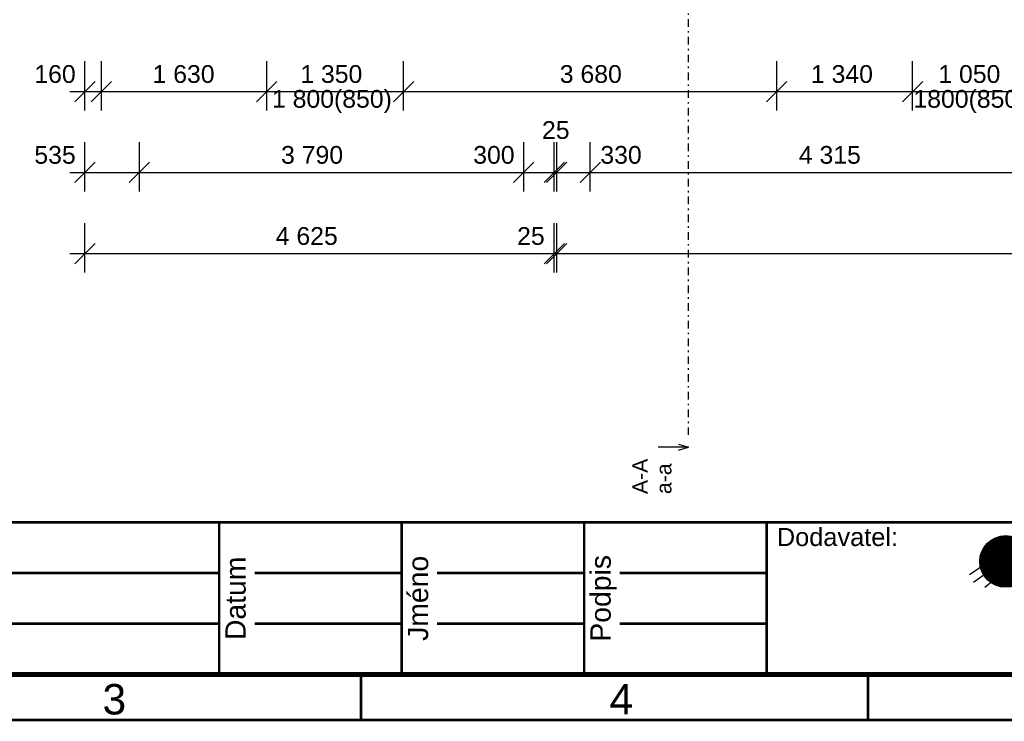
# Model space of a CAD drawing. Extents: x -12025 to 39812, y -30157 to 12.
# Tile 2 of 59: x 11033 to 20743, y -28613 to -21694. Entities that reach past the tile are written whole.
import ezdxf
from ezdxf.enums import TextEntityAlignment as Align

# ---------------------------------------------------------------- set-up
doc = ezdxf.new("R2010")
doc.units = 0
doc.header["$MEASUREMENT"] = 0
doc.linetypes.add('Čerchovaná S', pattern=[175, 75, -42.5, 15, -42.5])
for name, color, linetype in [('OÚ Dukovany půdorys kóty 2NP', 7, 'Continuous'), ('OÚ Dukovany půdorys podklad 2NP', 7, 'Continuous'), ('Ramecek', 7, 'Continuous')]:
    doc.layers.add(name, color=color, linetype=linetype)
doc.styles.add('Arial', font='txt')

# ---------------------------------------------------------------- blocks, each defined once
blk = doc.blocks.new('(1)')
at = {"color": 7, "linetype": 'Continuous'}
for p, q in [((0, -413.3), (267.1, -235.3)), ((38.2, -489.7), (394.3, -235.3)), ((152.6, -540.5), (419.7, -324.3))]:
    blk.add_line(p, q, dxfattribs=at)
at = {"color": 2, "linetype": 'Continuous', "const_width": 254.4}
for points in [[(356.1, -159, 0.414214), (228.9, -286.2)], [(483.3, -286.2, 0.414214), (356.1, -159)], [(228.9, -286.2, 0.414214), (356.1, -413.3)], [(356.1, -413.3, 0.414214), (483.3, -286.2)]]:
    blk.add_lwpolyline(points, format="xyb", dxfattribs=at)
at = {"color": 7, "linetype": 'Continuous'}
blk.add_circle((356.1, -286.2), 254.4, dxfattribs=at)
blk.add_solid([(750, -1262), (2803.1, -1262), (750, -1287), (2803.1, -1287)], dxfattribs=at)
at = {"color": 7, "linetype": 'Continuous', "style": 'Arial'}
for s, height, p in [('ENECOS, s.r.o.', 364.3, (750, -476.3)), ('Dukovany 227, PSČ: 675 56', 214.8, (750, -830.8)), ('www.enecos.cz', 214.8, (750, -1230.8))]:
    blk.add_text(s, height=height, dxfattribs=at).set_placement(p)
blk = doc.blocks.new('(2)')
at = {"color": 7, "linetype": 'Continuous', "const_width": 25}
for points in [[(18000, 0), (0, 0)], [(12600, -1500), (12600, 0)], [(14400, -1500), (14400, 0)], [(16200, -1500), (16200, 0)], [(18000, 0), (18000, -1500)], [(1200, -500), (12600, -500)], [(12950, -500), (14400, -500)], [(14750, -500), (16200, -500)], [(16550, -500), (18000, -500)], [(1200, -1000), (12600, -1000)], [(12950, -1000), (14400, -1000)], [(14750, -1000), (16200, -1000)], [(16550, -1000), (18000, -1000)], [(18000, -1500), (0, -1500)]]:
    blk.add_lwpolyline(points, dxfattribs=at)
at = {"color": 7, "linetype": 'Continuous', "style": 'Arial'}
for s, p in [('Datum', (12861.5, -750)), ('Jméno', (14661.5, -750)), ('Podpis', (16461.5, -750))]:
    blk.add_text(s, height=200, rotation=90, dxfattribs=at).set_placement(p, align=Align.CENTER)

msp = doc.modelspace()

# ---------------------------------------------------------------- linework, layer by layer
at = {"layer": 'OÚ Dukovany půdorys kóty 2NP', "color": 1, "linetype": 'Continuous'}
for p, q in [((11676.2, -22590.2), (11676.2, -22102.7)), ((11839, -22590.2), (11839, -22102.7)), ((11839, -22590.2), (11839, -22102.7)), ((13469.1, -22590.2), (13469.1, -22102.7)), ((13469.1, -22590.2), (13469.1, -22102.7)), ((14819.1, -22590.2), (14819.1, -22102.7)), ((14819.1, -22590.2), (14819.1, -22102.7)), ((18498.6, -22590.2), (18498.6, -22102.7)), ((18498.6, -22590.2), (18498.6, -22102.7)), ((19838.4, -22590.2), (19838.4, -22102.7)), ((19838.4, -22590.2), (19838.4, -22102.7)), ((11776.2, -22302.7), (11576.2, -22502.7)), ((11939, -22302.7), (11739, -22502.7)), ((11939, -22302.7), (11739, -22502.7)), ((13569.1, -22302.7), (13369.1, -22502.7)), ((13569.1, -22302.7), (13369.1, -22502.7)), ((14919.1, -22302.7), (14719.1, -22502.7)), ((14919.1, -22302.7), (14719.1, -22502.7)), ((18598.6, -22302.7), (18398.6, -22502.7)), ((18598.6, -22302.7), (18398.6, -22502.7)), ((19938.4, -22302.7), (19738.4, -22502.7)), ((19938.4, -22302.7), (19738.4, -22502.7)), ((11526.2, -22402.7), (11676.2, -22402.7)), ((11676.2, -22402.7), (11839, -22402.7)), ((11839, -22402.7), (13469.1, -22402.7)), ((13469.1, -22402.7), (14819.1, -22402.7)), ((14819.1, -22402.7), (18498.6, -22402.7)), ((18498.6, -22402.7), (19838.4, -22402.7)), ((19838.4, -22402.7), (20888.3, -22402.7)), ((11676.2, -23387.6), (11676.2, -22900.1)), ((12214.1, -23387.6), (12214.1, -22900.1)), ((12214.1, -23387.6), (12214.1, -22900.1)), ((16004.5, -23387.6), (16004.5, -22900.1)), ((16004.5, -23387.6), (16004.5, -22900.1)), ((16304.5, -23387.6), (16304.5, -22900.1)), ((16304.5, -23387.6), (16304.5, -22900.1)), ((16329.5, -23387.6), (16329.5, -22900.1)), ((16329.5, -23387.6), (16329.5, -22900.1)), ((16659.6, -23387.6), (16659.6, -22900.1)), ((16659.6, -23387.6), (16659.6, -22900.1)), ((11776.2, -23100.1), (11576.2, -23300.1)), ((12314.1, -23100.1), (12114.1, -23300.1)), ((12314.1, -23100.1), (12114.1, -23300.1)), ((16104.5, -23100.1), (15904.5, -23300.1)), ((16104.5, -23100.1), (15904.5, -23300.1)), ((16204.5, -23300.1), (16404.5, -23100.1)), ((16204.5, -23300.1), (16404.5, -23100.1)), ((16204.5, -23300.1), (16404.5, -23100.1)), ((16429.5, -23100.1), (16229.5, -23300.1)), ((16429.5, -23100.1), (16229.5, -23300.1)), ((16429.5, -23100.1), (16229.5, -23300.1)), ((16759.6, -23100.1), (16559.6, -23300.1)), ((16759.6, -23100.1), (16559.6, -23300.1)), ((11526.2, -23200.1), (11676.2, -23200.1)), ((11676.2, -23200.1), (12214.1, -23200.1)), ((12214.1, -23200.1), (16004.5, -23200.1)), ((16004.5, -23200.1), (16304.5, -23200.1)), ((16304.5, -23200.1), (16329.5, -23200.1)), ((16329.5, -23200.1), (16659.6, -23200.1)), ((16659.6, -23200.1), (20974.3, -23200.1)), ((11676.2, -24187.6), (11676.2, -23700.1)), ((16304.5, -24187.6), (16304.5, -23700.1)), ((16304.5, -24187.6), (16304.5, -23700.1)), ((16329.5, -24187.6), (16329.5, -23700.1)), ((16329.5, -24187.6), (16329.5, -23700.1)), ((11776.2, -23900.1), (11576.2, -24100.1)), ((16204.5, -24100.1), (16404.5, -23900.1)), ((16204.5, -24100.1), (16404.5, -23900.1)), ((16204.5, -24100.1), (16404.5, -23900.1)), ((16429.5, -23900.1), (16229.5, -24100.1)), ((16429.5, -23900.1), (16229.5, -24100.1)), ((16429.5, -23900.1), (16229.5, -24100.1)), ((11526.2, -24000.1), (11676.2, -24000.1)), ((11676.2, -24000.1), (16304.5, -24000.1)), ((16304.5, -24000.1), (16329.5, -24000.1)), ((16329.5, -24000.1), (32159.3, -24000.1))]:
    msp.add_line(p, q, dxfattribs=at)
at = {"layer": 'OÚ Dukovany půdorys podklad 2NP', "color": 154, "linetype": 'Čerchovaná S'}
msp.add_line((17630.5, -25788.9), (17630.5, -1622.9), dxfattribs=at)
at = {"layer": 'OÚ Dukovany půdorys podklad 2NP', "color": 154, "linetype": 'Continuous'}
for p, q in [((17630.5, -25908.9), (17330.5, -25908.9)), ((17530.5, -25878.9), (17630.5, -25908.9)), ((17530.5, -25938.9), (17630.5, -25908.9))]:
    msp.add_line(p, q, dxfattribs=at)
at = {"layer": 'Ramecek', "color": 7, "linetype": 'Continuous'}
for points, const_width in [([(0, -28600), (39800, -28600), (39800, 0), (0, 0)], 25), ([(400, -28150), (39400, -28150), (39400, -450), (400, -450)], 50), ([(25900, -26650), (18400, -26650), (18400, -28150), (25900, -28150)], 25)]:
    msp.add_lwpolyline(points, close=True, dxfattribs=dict(at, const_width=const_width))
at = {"layer": 'Ramecek', "color": 7, "linetype": 'Continuous', "const_width": 25}
for points in [[(14400, -28155.7), (14400, -28600)], [(19400, -28150), (19400, -28594.3)]]:
    msp.add_lwpolyline(points, dxfattribs=at)

# ---------------------------------------------------------------- block references
at = {"layer": 'Ramecek', "color": 7, "linetype": 'Continuous'}
for name, p in [('(2)', (400, -26650)), ('(1)', (20400, -26750))]:
    msp.add_blockref(name, p, dxfattribs=at)

# ---------------------------------------------------------------- texts
at = {"layer": 'OÚ Dukovany půdorys kóty 2NP', "color": 1, "linetype": 'Continuous', "style": 'Arial'}
for s, p in [('160', (11177.8, -22316.9)), ('1\xa0630', (12343.5, -22316.9)), ('1\xa0350', (13800.5, -22316.9)), ('3\xa0680', (16359.7, -22316.9)), ('1\xa0340', (18836.2, -22316.9)), ('1\xa0050', (20092.9, -22316.9)), ('1 800(850)', (13521.3, -22561.9)), ('1800(850)', (19847.3, -22561.9)), ('25', (16184.2, -22869.2)), ('535', (11177.8, -23114.2)), ('3\xa0790', (13610.9, -23114.2)), ('300', (15506.1, -23114.2)), ('330', (16759.6, -23114.2)), ('4\xa0315', (18716.9, -23114.2)), ('4 625', (13558.4, -23914.2)), ('25', (15938.9, -23914.2))]:
    msp.add_text(s, height=175, dxfattribs=at).set_placement(p)
at = {"layer": 'OÚ Dukovany půdorys podklad 2NP', "color": 154, "linetype": 'Continuous', "style": 'Arial'}
for s, p in [('A-A', (17226.5, -26371.8)), ('a-a', (17460.7, -26371.8))]:
    msp.add_text(s, height=150, rotation=90, dxfattribs=at).set_placement(p)
at = {"layer": 'Ramecek', "color": 7, "linetype": 'Continuous', "style": 'Arial'}
for s, height, p in [('Dodavatel:', 179, (18500, -26884)), ('3', 300, (11850, -28544.9)), ('4', 300, (16850, -28544.9))]:
    msp.add_text(s, height=height, dxfattribs=at).set_placement(p)

doc.saveas('drawing.dxf')
